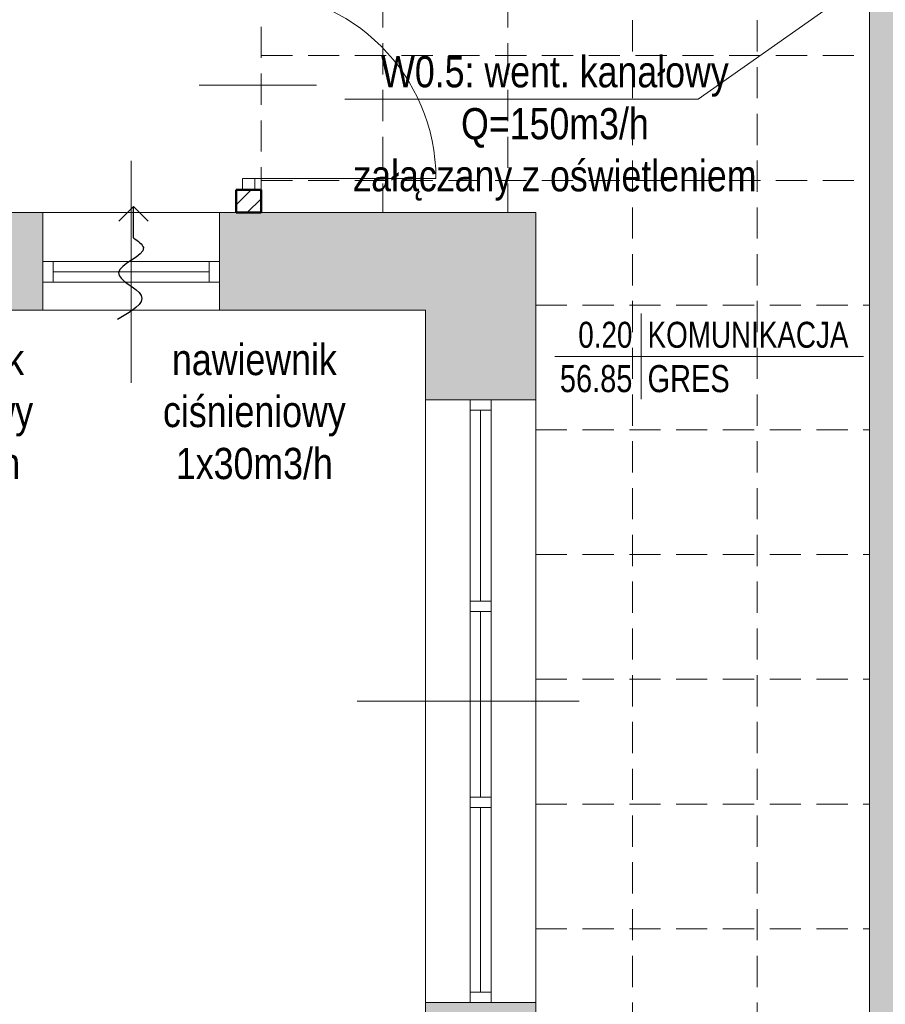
# Model space of a CAD drawing. Header units: millimetres. Extents: x -23540 to 53212, y -37964 to 41185.
# Tile 188 of 203: x 17498 to 17914, y -30863 to -30390. Entities that reach past the tile are written whole.
import ezdxf
from ezdxf.enums import TextEntityAlignment as Align

# ---------------------------------------------------------------- set-up
doc = ezdxf.new("R2010")
doc.units = ezdxf.units.MM
doc.linetypes.add('DASHEDX2', pattern=[1.5, 1, -0.5])
doc.layers.get('0').update_dxf_attribs({"lineweight": 18})
for name, color, linetype, lineweight in [('BA_met', 7, 'Continuous', 18), ('mm_went_opis', 7, 'Continuous', 15), ('mm_Wentylacja', 5, 'Continuous', 50), ('PG_PRZERYWANE_ŚREDNIE', 1, 'DASHEDX2', 18), ('PG_WIDOKOWE_CIENKIE', 1, 'Continuous', 18), ('PG_ŚCIANY_DZIAŁOWE', 3, 'Continuous', 18), ('Przemek_okna', 7, 'Continuous', 18)]:
    doc.layers.add(name, color=color, linetype=linetype, lineweight=lineweight)
doc.styles.add('ROMANS', font='bikromsw.shx', dxfattribs={"width": 0.8})
doc.styles.get("Standard").update_dxf_attribs({"font": 'arial.ttf'})

# ---------------------------------------------------------------- blocks, each defined once
blk = doc.blocks.new('bikmet')
blk.add_line((0, 1.65), (0, -1.65))
at = {"style": 'ROMANS', "width": 0.8}
blk.add_attdef('NRPOM', text='', height=1, dxfattribs=at).set_placement((-0.333, 0.333), align=Align.RIGHT)
blk.add_attdef('NWAPOM', (0.25, 0.333), '', height=1, dxfattribs=at)
blk.add_attdef('RAREA', text='', height=1.042, dxfattribs=at).set_placement((-0.333, -0.333), align=Align.TOP_RIGHT)
blk.add_attdef('PODLOGA', text='', height=1.042, dxfattribs=at).set_placement((0.25, -0.333), align=Align.TOP_LEFT)
blk = doc.blocks.new('podciecie')
at = {"layer": 'mm_Wentylacja', "color": 142, "lineweight": 30}
for p, q in [((23288, -37575.5), (23288, -37590.5)), ((23288, -37590.5), (23280.93, -37583.43)), ((23288, -37590.5), (23295.07, -37583.43))]:
    blk.add_line(p, q, dxfattribs=at)
blk.add_spline([(23288, -37575.5), (23283.25, -37570.75), (23295.25, -37558.75), (23284.25, -37547.75), (23295.75, -37536.25)], degree=3, dxfattribs=at)

msp = doc.modelspace()

# ---------------------------------------------------------------- hatches: boundary and pattern name
at = {"layer": 'PG_ŚCIANY_DZIAŁOWE', "true_color": 0x939598, "transparency": 33554610}
h = msp.add_hatch(color=252, dxfattribs=at)
h.dxf.hatch_style = 1
h.paths.add_polyline_path([(17913.61, -30145.22), (17918.61, -30145.22), (17918.61, -30150.72), (17913.61, -30150.72)])
h.paths.add_polyline_path([(17906.86, -30049.72), (17930.36, -30049.72), (17930.36, -29716.72), (17970.36, -29716.72), (17970.36, -29702.72), (18010.86, -29702.72), (18010.86, -29645.46), (17957.86, -29645.46), (17957.86, -29516.46), (17906.86, -29516.46)])
h.paths.add_polyline_path([(17930.36, -30150.72), (17918.61, -30150.72), (17918.61, -30145.22), (17913.61, -30145.22), (17913.61, -30150.72), (17906.86, -30150.72), (17906.86, -31104.46), (18101.98, -31104.46), (18101.98, -31144.22), (18121.86, -31144.22), (18121.86, -31327.46), (18406.86, -31327.46), (18406.86, -31312.46), (18136.86, -31312.46), (18136.86, -31104.46), (18524.86, -31104.46), (18524.86, -31327.46), (18563.86, -31327.46), (18563.86, -31330.46), (18693.91, -31330.46), (18732.86, -31330.46), (18769.79, -31300.46), (18575.36, -31300.46), (18575.36, -31079.46), (17930.36, -31079.46), (17930.36, -30518.72), (18111.86, -30518.72), (18111.86, -30497.22), (17930.36, -30497.22), (17930.36, -30314.72), (17945.36, -30314.72), (17945.36, -30272.22), (17930.36, -30272.22)])
h = msp.add_hatch(color=252, dxfattribs=at)
h.dxf.hatch_style = 1
h.paths.add_polyline_path([(17509.36, -30482.46), (17451.36, -30482.46), (17451.36, -30529.46), (17509.36, -30529.46)])
h = msp.add_hatch(color=252, dxfattribs=at)
h.dxf.hatch_style = 1
h.paths.add_polyline_path([(17746.36, -30482.46), (17594.36, -30482.46), (17594.36, -30529.46), (17693.36, -30529.46), (17693.36, -30572.46), (17746.36, -30572.46)])
h = msp.add_hatch(color=252, dxfattribs=at)
h.dxf.hatch_style = 1
h.paths.add_polyline_path([(17746.36, -30862.46), (17693.36, -30862.46), (17693.36, -30936.96), (17746.36, -30936.96)])

# ---------------------------------------------------------------- linework, layer by layer
at = {"color": 251, "lineweight": 20, "true_color": 0x636466}
for p, q in [((17906.86, -30150.72), (17906.86, -31104.46)), ((17551.86, -30564.37), (17551.86, -30457.56)), ((17594.36, -30482.46), (17602.36, -30482.46))]:
    msp.add_line(p, q, dxfattribs=at)
at = {"color": 251, "true_color": 0x636466, "extrusion": (0, 0, -1)}
for p, q in [((17640.95, -30421.09), (17584.46, -30421.09)), ((17608.36, -30466.09), (17698.36, -30466.09))]:
    msp.add_line(p, q, dxfattribs=at)
at = {"color": 251, "true_color": 0x636466}
for p, q in [((17611.36, -30466.09), (17605.36, -30466.09)), ((17605.36, -30466.09), (17605.36, -30471.59)), ((17611.36, -30471.59), (17611.36, -30466.09)), ((17605.36, -30471.59), (17611.36, -30471.59)), ((17746.36, -30482.46), (16912.36, -30482.46)), ((17509.36, -30529.46), (17509.36, -30482.46)), ((17594.36, -30529.46), (17594.36, -30482.46)), ((17746.36, -31033.8), (17746.36, -30482.46)), ((17594.36, -30505.96), (17509.36, -30505.96)), ((17514.36, -30505.96), (17514.36, -30515.96)), ((17589.36, -30505.96), (17589.36, -30515.96)), ((17589.36, -30510.96), (17514.36, -30510.96)), ((17594.36, -30515.96), (17509.36, -30515.96)), ((17693.36, -30529.46), (16959.36, -30529.46)), ((17693.36, -31033.8), (17693.36, -30529.46)), ((17746.36, -30572.46), (17693.36, -30572.46)), ((17714.86, -30572.46), (17714.86, -30862.46)), ((17724.86, -30572.46), (17724.86, -30862.46)), ((17724.86, -30577.46), (17714.86, -30577.46)), ((17719.86, -30577.46), (17719.86, -30669.3)), ((17714.86, -30669.3), (17724.86, -30669.3)), ((17714.86, -30674.3), (17724.86, -30674.3)), ((17719.86, -30674.3), (17719.86, -30763.63)), ((17714.86, -30763.63), (17724.86, -30763.63)), ((17714.86, -30768.63), (17724.86, -30768.63)), ((17719.86, -30768.63), (17719.86, -30857.46)), ((17724.86, -30857.46), (17714.86, -30857.46)), ((17746.36, -30862.46), (17693.36, -30862.46))]:
    msp.add_line(p, q, dxfattribs=at)
at = {"color": 251, "true_color": 0x636466, "extrusion": (0, 0, -1)}
msp.add_arc((-17608.36, -30466.09), 90, 90, 180, dxfattribs=at)
at = {"layer": 'BA_met', "color": 251, "true_color": 0x636466}
msp.add_line((17755.58, -30551.64), (17903.96, -30551.64), dxfattribs=at)
at = {"layer": 'mm_went_opis'}
for q in [(18036.85, -30278.4), (17654.58, -30427.83)]:
    msp.add_line((17824.41, -30427.83), q, dxfattribs=at)
at = {"layer": 'PG_PRZERYWANE_ŚREDNIE', "color": 251, "lineweight": 15, "ltscale": 15, "true_color": 0x636466}
for p, q in [((17792.86, -29242.46), (17792.86, -31872.46)), ((17852.86, -29242.46), (17852.86, -31872.46)), ((17672.86, -29703.46), (17672.86, -30482.46)), ((17732.86, -29703.46), (17732.86, -30482.46)), ((17614.36, -30370.59), (17614.36, -30471.59)), ((17614.36, -30370.59), (17614.36, -30471.59)), ((17614.36, -30406.96), (17906.86, -30406.96)), ((17614.36, -30466.96), (17906.86, -30466.96)), ((17746.36, -30526.96), (17906.86, -30526.96)), ((17746.36, -30586.96), (17906.86, -30586.96)), ((17746.36, -30646.96), (17906.86, -30646.96)), ((17746.36, -30706.96), (17906.86, -30706.96)), ((17746.36, -30766.96), (17906.86, -30766.96)), ((17746.36, -30826.96), (17906.86, -30826.96))]:
    msp.add_line(p, q, dxfattribs=at)
at = {"layer": 'PG_WIDOKOWE_CIENKIE', "color": 251, "lineweight": 50, "true_color": 0x636466}
for p, q in [((17602.36, -30471.59), (17602.36, -30482.46)), ((17602.36, -30482.46), (17602.36, -30471.59)), ((17602.36, -30471.59), (17614.36, -30471.59)), ((17614.36, -30471.59), (17614.36, -30482.46)), ((17614.36, -30471.59), (17614.36, -30482.46)), ((17614.36, -30482.46), (17602.36, -30482.46))]:
    msp.add_line(p, q, dxfattribs=at)
at = {"layer": 'PG_WIDOKOWE_CIENKIE', "color": 251, "linetype": 'Continuous', "lineweight": 18, "true_color": 0x636466}
for p, q in [((17602.36, -30478.8), (17609.56, -30471.59)), ((17607.67, -30482.46), (17614.36, -30475.78))]:
    msp.add_line(p, q, dxfattribs=at)
at = {"layer": 'Przemek_okna', "color": 251, "lineweight": 20, "true_color": 0x636466}
msp.add_line((17660.45, -30717.46), (17767.26, -30717.46), dxfattribs=at)

# ---------------------------------------------------------------- block references
at = {"layer": 'BA_met', "color": 251, "true_color": 0x636466, "xscale": 12.5, "yscale": 12.5, "zscale": 12.5}
msp.add_blockref('bikmet', (17797, -30551.64), dxfattribs=at).add_auto_attribs({'NRPOM': '0.20', 'NWAPOM': 'KOMUNIKACJA', 'RAREA': '56.85', 'PODLOGA': 'GRES'})
at = {"layer": 'mm_Wentylacja', "color": 2, "lineweight": 30, "rotation": 180}
msp.add_blockref('podciecie', (40840.93, -68070.07), dxfattribs=at)

# ---------------------------------------------------------------- texts
at = {"layer": 'mm_went_opis', "char_height": 15, "width": 195.5, "attachment_point": 2}
for s, insert in [('{\\fArial Narrow|b0|i0|c238|p34;W0.5: went. kanałowy\\PQ=150m3/h\\Pzałączany z oświetleniem}', (17755.58, -30407.2)), ('{\\fArial Narrow|b0|i0|c238|p34;nawiewnik \\Pciśnieniowy \\P1x30m3/h}', (17460.74, -30545.63)), ('{\\fArial Narrow|b0|i0|c238|p34;nawiewnik \\Pciśnieniowy \\P1x30m3/h}', (17611.07, -30545.63))]:
    msp.add_mtext(s, dxfattribs=dict(at, insert=insert))

doc.saveas('drawing.dxf')
